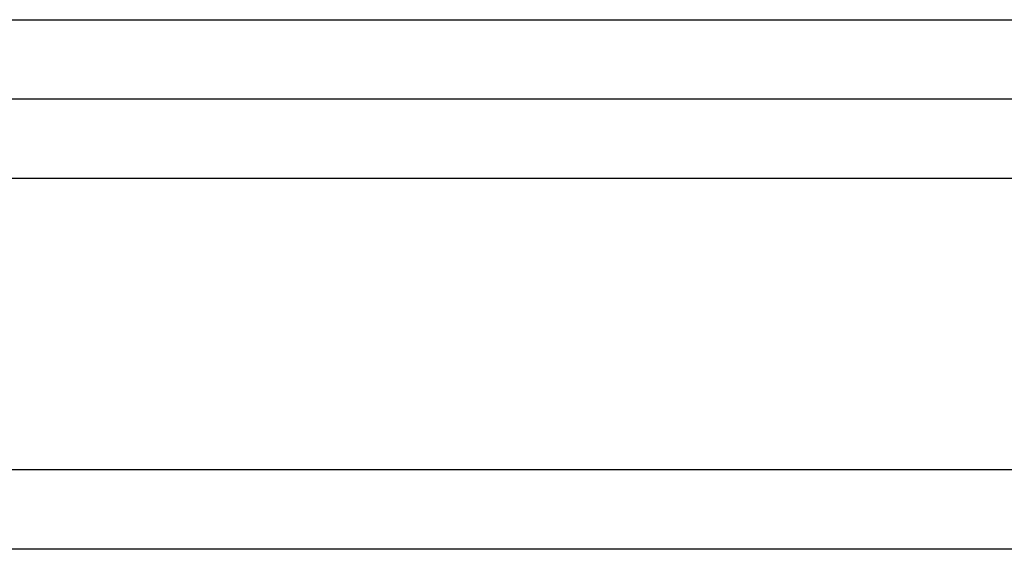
# Model space of a CAD drawing. Header units: millimetres. Extents: x 414 to 815, y 477 to 606.
# Tile 5 of 52: x 701 to 720, y 500 to 510. Entities that reach past the tile are written whole.
import ezdxf

# ---------------------------------------------------------------- set-up
doc = ezdxf.new("R2010")
doc.units = ezdxf.units.MM
doc.layers.add('2', color=7, linetype='CONTINUOUS')
doc.layers.add('OUT', color=3, linetype='CONTINUOUS')

msp = doc.modelspace()

# ---------------------------------------------------------------- linework, layer by layer
at = {"layer": '2', "color": 0, "linetype": 'Continuous'}
for points in [[(815.275, 501.613), (613.698, 501.613)], [(815.275, 500.113), (570.275, 500.113)]]:
    msp.add_open_spline(points, degree=1, dxfattribs=at)
at = {"layer": 'OUT', "color": 7}
for p, q in [((696.373, 510.113), (743.177, 510.113)), ((743.177, 508.613), (696.373, 508.613)), ((772.275, 507.113), (667.275, 507.113))]:
    msp.add_line(p, q, dxfattribs=at)

doc.saveas('drawing.dxf')
